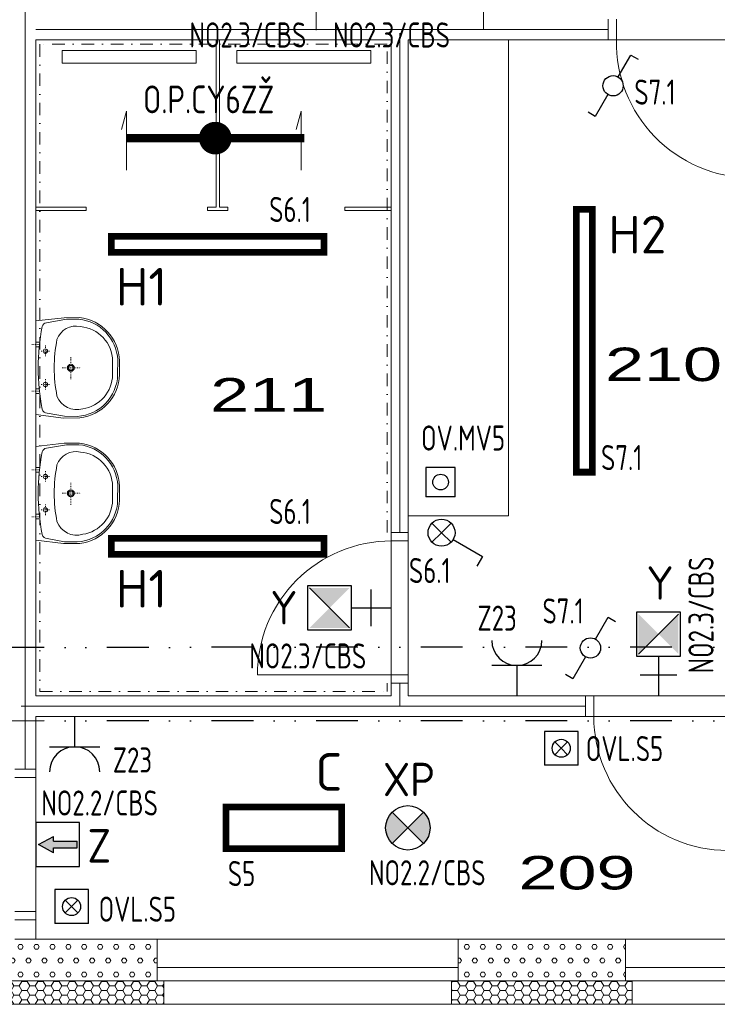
# Model space of a CAD drawing. Extents: x 171565 to 840288, y -737149 to -289557.
# Tile 12 of 59: x 414680 to 418849, y -377009 to -371123. Entities that reach past the tile are written whole.
import ezdxf
from ezdxf.enums import TextEntityAlignment as Align

# ---------------------------------------------------------------- set-up
doc = ezdxf.new("R2010")
doc.units = 0
doc.header["$MEASUREMENT"] = 0
doc.header["$PDMODE"] = 1
for name, pattern in [('CONTINOUS', [0]), ('DASHED1', [1, 0.3, -0.4, 0.3]), ('DIVIDE2', [0.625, 0.25, -0.125, 0, -0.125, 0, -0.125]), ('DOTDASH', [1, 0.3, -0.2, 0, -0.2, 0.3])]:
    doc.linetypes.add(name, pattern=pattern)
for name, color, linetype in [('0_stavba', 7, 'Continuous'), ('3-ZDI_NADP', 1, 'DIVIDE2'), ('E1', 3, 'Continuous')]:
    doc.layers.add(name, color=color, linetype=linetype)
doc.styles.add('ad_popis', font='isocpeur.ttf')
doc.styles.add('isocp', font='isocp.shx')
doc.styles.add('ISOCPEUR_4', font='isocpeur.ttf', dxfattribs={"height": 1.8})
doc.styles.add('SPIRITTXTSTYLE2', font='ARIALUNI.TTF')
doc.linetypes.add('TEPIZL3', pattern='A,0,-1,[9,DSP.shx,S=0.005714,R=0,X=-1,Y=0],0', length=1)
pattern_1 = [(0, (737622.32, -247584.22), (47.625, 82.488914), [15.875, -79.375]), (0, (737622.32, -247556.72), (47.625, 82.488914), [15.875, -79.375]), (60.000002, (737638.2, -247584.22), (-47.625, 82.488914), [15.875, -79.375]), (120.000003, (737622.32, -247584.22), (-95.25, -3e-06), [15.875, -79.375]), (60.000002, (737614.39, -247570.47), (-47.625, 82.488914), [15.875, -79.375]), (120.000003, (737646.14, -247570.47), (-95.25, -3e-06), [15.875, -79.375])]
pattern_2 = [(0, (737622.324, -247584.223), (47.625, 27.4963055), [-63.5, 31.75]), (60.000002, (737622.324, -247584.223), (-1.7e-06, 54.9926147), [31.75, -63.5]), (120.000003, (737622.324, -247584.223), (-47.625, 27.4963055), [-63.5, 31.75])]

# ---------------------------------------------------------------- blocks, each defined once
blk = doc.blocks.new('A$C07EB225B')
at = {"color": 60, "linetype": 'Continuous', "const_width": 74.8}
blk.add_lwpolyline([(-37.6, 37.6, -1), (37.6, 37.6, -1)], format="xyb", close=True, dxfattribs=at)
at = {"color": 60, "linetype": 'Continuous', "const_width": 37.5}
blk.add_lwpolyline([(-409.5, 37.6), (409.5, 37.6)], dxfattribs=at)
at = {"layer": 'E1', "color": 60, "style": 'isocp', "width": 0.85}
blk.add_text('O.P.CY6ZŽ', height=127.5, dxfattribs=at).set_placement((-332.2, 152.1))
blk = doc.blocks.new('S5')
at = {"color": 3, "linetype": 'Continuous'}
for p, q in [((-2.000003, 4.000007), (-2.000003, 0)), ((2.000003, 4.000007), (-2.000003, 4.000007)), ((2.000003, 0), (2.000003, 4.000007)), ((2.000003, 0), (-2.000003, 0))]:
    blk.add_line(p, q, dxfattribs=at)
blk.add_circle((0, 2.000003), 1.066667, dxfattribs=at)
at = {"color": 7, "linetype": 'Continuous'}
for p in [(0, 4.000007), (-2.000003, 2.000003), (2.000003, 2.000003), (0, 0)]:
    blk.add_point(p, dxfattribs=at)
at = {"color": 7, "linetype": 'Continuous', "flags": 8}
blk.add_attdef('POPIS', text='', height=2, dxfattribs=at).set_placement((0, 7), align=Align.MIDDLE)
at = {"color": 7, "linetype": 'Continuous', "flags": 1}
blk.add_attdef('ZARIZENI', (0, 1.2), '', height=2, dxfattribs=at)
blk = doc.blocks.new('A$C39837C47')
at = {"color": 3}
for p, q in [((150, 180), (-150, 180)), ((0, 180), (0, 0))]:
    blk.add_line(p, q, dxfattribs=at)
blk.add_arc((0, 330), 150, 180, 0, dxfattribs=at)
blk = doc.blocks.new('A$C5A2F567D')
h = blk.add_hatch(color=30)
h.paths.add_polyline_path([(70.9, 70.9), (0, 0), (70.9, -70.9, 0.198912), (100.2, 0, 0.198912)])
h.paths.add_polyline_path([(0, 0), (-70.9, 70.9, 0.198912), (-100.2, 0, 0.198912), (-70.9, -70.9)])
at = {"color": 30}
for p, q in [((-70.9, -70.9), (70.9, 70.9)), ((-70.9, 70.9), (70.9, -70.9))]:
    blk.add_line(p, q, dxfattribs=at)
blk.add_circle((0, 0), 100.2, dxfattribs=at)
blk = doc.blocks.new('A$C73E1795E')
blk.add_hatch(color=30).paths.add_polyline_path([(206.6, -110), (130.9, -69), (130.9, -93.6), (12.1, -93.6), (12.1, -126.4), (130.9, -126.4), (130.9, -151)])
at = {"color": 30}
for p, q in [((0, 0), (0, -220)), ((220, 0), (0, 0)), ((220, -220), (220, 0)), ((130.9, -93.6), (12.1, -93.6)), ((12.1, -93.6), (12.1, -126.4)), ((130.9, -69), (206.6, -110)), ((130.9, -69), (130.9, -93.6)), ((130.9, -126.4), (12.1, -126.4)), ((206.6, -110), (130.9, -151)), ((130.9, -126.4), (130.9, -151)), ((0, -220), (220, -220))]:
    blk.add_line(p, q, dxfattribs=at)
blk = doc.blocks.new('A$C69940402')
h = blk.add_hatch(color=30)
h.paths.add_polyline_path([(210, -210), (210, -10), (110, -110)])
h.paths.add_polyline_path([(110, -110), (10, -10), (10, -210)])
at = {"color": 30}
for p, q in [((210, -10), (10, -210)), ((110, -220), (110, -418.6)), ((202.1, -315.8), (17.9, -315.8))]:
    blk.add_line(p, q, dxfattribs=at)
blk.add_lwpolyline([(0, 0), (0, -220), (220, -220), (220, 0)], close=True, dxfattribs=at)
blk = doc.blocks.new('Q18')
at = {"color": 3, "linetype": 'Continuous'}
for p, q in [((0.6, 2.239246), (2.099993, 4.837317)), ((2.099993, 4.837317), (2.96603, 4.337314))]:
    blk.add_line(p, q, dxfattribs=at)
at = {"color": 7, "linetype": 'Continuous'}
for p, q in [((0, 1.2), (-0.84853, 2.048526)), ((0, 1.2), (0.84853, 2.048526)), ((0.84853, 2.048526), (0, 1.2)), ((0, 1.2), (-0.84853, 0.351474)), ((0, 1.2), (0.84853, 0.351474))]:
    blk.add_line(p, q, dxfattribs=at)
at = {"color": 3, "linetype": 'Continuous'}
blk.add_circle((0, 1.2), 1.2, dxfattribs=at)
at = {"color": 7, "linetype": 'Continuous'}
blk.add_point((0, 2.4), dxfattribs=at)
at = {"color": 7, "linetype": 'Continuous', "flags": 8}
blk.add_attdef('POPIS', text='', height=2, dxfattribs=at).set_placement((0, 7), align=Align.MIDDLE)
at = {"color": 7, "linetype": 'Continuous', "flags": 1}
blk.add_attdef('ZARIZENI', (0, 1.2), '', height=2, dxfattribs=at)
blk = doc.blocks.new('S6')
at = {"color": 3, "linetype": 'Continuous'}
for p, q in [((-2.000003, 4.000007), (-2.000003, 0)), ((2.000003, 4.000007), (-2.000003, 4.000007)), ((2.000003, 0), (2.000003, 4.000007)), ((2.000003, 0), (-2.000003, 0))]:
    blk.add_line(p, q, dxfattribs=at)
at = {"color": 7, "linetype": 'Continuous'}
for p, q in [((-0.754245, 2.754235), (0, 2.000003)), ((0, 2.000003), (-0.754245, 2.754235)), ((0.754245, 2.754235), (0, 2.000003)), ((0, 2.000003), (0.754245, 2.754235)), ((-0.754245, 1.245758), (0, 2.000003)), ((0, 2.000003), (-0.754245, 1.245758)), ((0, 2.000003), (0.754245, 1.245758))]:
    blk.add_line(p, q, dxfattribs=at)
blk.add_circle((0, 2.000003), 1.066667, dxfattribs=at)
at = {"color": 7, "linetype": 'Continuous', "flags": 8}
blk.add_attdef('POPIS', text='', height=2, dxfattribs=at).set_placement((0, 7), align=Align.MIDDLE)
at = {"color": 7, "linetype": 'Continuous', "flags": 1}
blk.add_attdef('ZARIZENI', (0, 2.4), '', height=2, dxfattribs=at)
blk = doc.blocks.new('Q3')
at = {"color": 3, "linetype": 'Continuous'}
for p, q in [((0.599998, 2.239246), (2.099998, 4.837314)), ((2.099998, 4.837314), (2.96603, 4.337314)), ((-0.599998, 0.160754), (-2.099998, -2.437314)), ((-2.099998, -2.437314), (-2.966019, -1.937314))]:
    blk.add_line(p, q, dxfattribs=at)
blk.add_circle((0, 1.2), 1.2, dxfattribs=at)
at = {"color": 7, "linetype": 'Continuous'}
blk.add_point((0, 2.4), dxfattribs=at)
at = {"color": 7, "linetype": 'Continuous', "flags": 8}
blk.add_attdef('POPIS', text='', height=2, dxfattribs=at).set_placement((0, 7), align=Align.MIDDLE)
at = {"color": 7, "linetype": 'Continuous', "flags": 1}
blk.add_attdef('ZARIZENI', (0, 1.2), '', height=2, dxfattribs=at)

msp = doc.modelspace()

# ---------------------------------------------------------------- hatches: boundary and pattern name
at = {"layer": '0_stavba', "linetype": 'Continuous', "lineweight": 0, "ltscale": 300}
h = msp.add_hatch(dxfattribs=at)
h.set_pattern_fill('PORBET', color=256, scale=15.875, style=0, pattern_type=2)
h.set_pattern_definition(pattern_1)
h.paths.add_polyline_path([(415500.9, -376869.1), (415500.9, -376619.1), (414775.9, -376619.1), (414650.9, -376619.1), (414500.9, -376619.1), (414500.9, -376869.1)], flags=0)
h = msp.add_hatch(dxfattribs=at)
h.set_pattern_fill('PORBET', color=256, scale=15.875, style=0, pattern_type=2)
h.set_pattern_definition(pattern_1)
h.paths.add_polyline_path([(417300.9, -376619.1), (417300.9, -376869.1), (418300.9, -376869.1), (418300.9, -376619.1)], flags=0)
h = msp.add_hatch(dxfattribs=at)
h.set_pattern_fill('PLASTEV', color=256, scale=31.75, style=0, pattern_type=2)
h.set_pattern_definition(pattern_2)
h.paths.add_polyline_path([(415540.9, -377009.1), (415540.9, -376869.1), (414460.9, -376869.1), (414460.9, -377009.1)], flags=0)
h = msp.add_hatch(dxfattribs=at)
h.set_pattern_fill('PLASTEV', color=256, scale=31.75, style=0, pattern_type=2)
h.set_pattern_definition(pattern_2)
h.paths.add_polyline_path([(417260.9, -376869.1), (417260.9, -377009.1), (418340.9, -377009.1), (418340.9, -376869.1)], flags=0)

# ---------------------------------------------------------------- linework, layer by layer
at = {"layer": '0_stavba', "linetype": 'TEPIZL3', "lineweight": 0, "ltscale": 30}
for p, q in [((414713.4, -375604.1, -2547.6), (414713.4, -369869.1, -2547.6)), ((416450.9, -371069.1, -2547.6), (416450.9, -371185.4, -2547.6)), ((417450.9, -371069.1, -2547.6), (417450.9, -371181.6, -2547.6)), ((414775.9, -371181.6, -2547.6), (418195.9, -371181.6, -2547.6)), ((416950.9, -374189.1, -2547.6), (416950.9, -371204.3, -2547.6)), ((416950.9, -375089.1, -2547.6), (416950.9, -375226.6, -2547.6)), ((418060.9, -375226.6, -2547.6), (414688.4, -375226.6, -2547.6))]:
    msp.add_line(p, q, dxfattribs=at)
at = {"layer": '0_stavba', "linetype": 'Continuous', "lineweight": 0, "ltscale": 304.799988}
for p, q in [((418195.9, -371119.1, -3447.6), (418195.9, -371244.1, -3447.6)), ((417000.9, -374189.1, -3447.6), (416900.9, -374189.1, -3447.6)), ((417000.9, -375089.1, -3447.6), (416900.9, -375089.1, -3447.6)), ((418060.9, -375164.1, -3447.6), (418060.9, -375289.1, -3447.6)), ((414775.9, -375604.1, -3447.6), (414650.9, -375604.1, -3447.6)), ((414775.9, -376504.1, -3447.6), (414650.9, -376504.1, -3447.6))]:
    msp.add_line(p, q, dxfattribs=at)
at = {"layer": '0_stavba', "linetype": 'Continuous', "lineweight": 0, "ltscale": 300}
for p, q in [((418245.9, -371244.1, -2547.6), (418245.9, -371119.1, -2547.6)), ((414775.9, -375164.1, -2547.6), (414775.9, -371244.1, -2547.6)), ((416900.9, -371244.1, -2547.6), (414775.9, -371244.1, -2547.6)), ((415853.4, -371244.1, -2547.6), (415853.4, -372244.1, -2547.6)), ((415873.4, -371244.1, -2547.6), (415873.4, -372244.1, -2547.6)), ((416900.9, -371244.1, -2547.6), (416550.9, -371244.1, -2547.6)), ((416900.9, -374239.1, -2547.6), (416900.9, -371244.1, -2547.6)), ((417000.9, -374239.1, -2547.6), (417000.9, -371244.1, -2547.6)), ((418245.9, -371244.1, -2547.6), (417000.9, -371244.1, -2547.6)), ((417600.9, -371244.1, -2547.6), (417600.9, -374089.1, -2547.6)), ((415734.2, -371307.3, -2547.6), (414934.2, -371307.3, -2547.6)), ((414934.2, -371307.3, -2547.6), (414934.2, -371382.3, -2547.6)), ((415734.2, -371382.3, -2547.6), (415734.2, -371307.3, -2547.6)), ((416778.1, -371307.3, -2547.6), (415978.1, -371307.3, -2547.6)), ((415978.1, -371307.3, -2547.6), (415978.1, -371382.3, -2547.6)), ((416778.1, -371382.3, -2547.6), (416778.1, -371307.3, -2547.6)), ((414934.2, -371382.3, -2547.6), (415734.2, -371382.3, -2547.6)), ((415978.1, -371382.3, -2547.6), (416778.1, -371382.3, -2547.6)), ((415318.8, -371669.6, -2547.6), (415289.4, -371779.5, -2547.6)), ((415318.8, -372022.2, -2547.6), (415318.8, -371669.6, -2547.6)), ((416362.7, -371669.6, -2547.6), (416333.2, -371779.5, -2547.6)), ((416362.7, -372022.2, -2547.6), (416362.7, -371669.6, -2547.6)), ((414775.9, -372244.1, -2547.6), (415078.4, -372244.1, -2547.6)), ((414775.9, -372264.1, -2547.6), (415078.4, -372264.1, -2547.6)), ((415078.4, -372244.1, -2547.6), (415078.4, -372264.1, -2547.6)), ((415803.4, -372244.1, -2547.6), (415853.4, -372244.1, -2547.6)), ((415803.4, -372244.1, -2547.6), (415803.4, -372264.1, -2547.6)), ((415803.4, -372264.1, -2547.6), (415923.4, -372264.1, -2547.6)), ((415873.4, -372244.1, -2547.6), (415923.4, -372244.1, -2547.6)), ((415923.4, -372244.1, -2547.6), (415923.4, -372264.1, -2547.6)), ((416623.4, -372244.1, -2547.6), (416900.9, -372244.1, -2547.6)), ((416623.4, -372244.1, -2547.6), (416623.4, -372264.1, -2547.6)), ((416623.4, -372264.1, -2547.6), (416900.9, -372264.1, -2547.6)), ((417000.9, -374089.1, -2547.6), (417600.9, -374089.1, -2547.6)), ((416900.9, -374239.1, -2547.6), (417000.9, -374239.1, -2547.6)), ((416900.9, -375039.1, -2547.6), (416100.9, -375039.1, -2547.6)), ((416900.9, -375164.1, -2547.6), (416900.9, -375039.1, -2547.6)), ((416900.9, -375039.1, -2547.6), (417000.9, -375039.1, -2547.6)), ((417000.9, -375164.1, -2547.6), (417000.9, -375039.1, -2547.6)), ((414775.9, -375164.1, -2547.6), (416900.9, -375164.1, -2547.6)), ((417000.9, -375164.1, -2547.6), (418110.9, -375164.1, -2547.6)), ((418110.9, -375164.1, -2547.6), (418110.9, -375289.1, -2547.6)), ((414775.9, -375289.1, -2547.6), (418110.9, -375289.1, -2547.6)), ((414775.9, -375654.1, -2547.6), (414775.9, -375289.1, -2547.6)), ((414650.9, -375654.1, -2547.6), (414775.9, -375654.1, -2547.6)), ((414650.9, -376454.1, -2547.6), (414775.9, -376454.1, -2547.6)), ((414775.9, -376619.1, -2547.6), (414775.9, -376454.1, -2547.6)), ((414650.9, -376619.1, -76.2), (414775.9, -376619.1, -76.2)), ((414775.9, -376619.1, -2547.6), (415500.9, -376619.1, -2547.6)), ((417300.9, -376619.1, -76.2), (415500.9, -376619.1, -76.2)), ((415500.9, -376619.1, -2547.6), (415500.9, -376869.1, -2547.6)), ((417300.9, -376619.1, -2547.6), (418300.9, -376619.1, -2547.6)), ((417300.9, -376619.1, -2547.6), (417300.9, -376869.1, -2547.6)), ((420100.9, -376619.1, -76.2), (418300.9, -376619.1, -76.2)), ((418300.9, -376619.1, -2547.6), (418300.9, -376869.1, -2547.6)), ((417300.9, -376789.1, -76.2), (415500.9, -376789.1, -76.2)), ((420100.9, -376789.1, -76.2), (418300.9, -376789.1, -76.2)), ((414460.9, -376869.1, -2547.6), (415540.9, -376869.1, -2547.6)), ((417300.9, -376869.1, -76.2), (415500.9, -376869.1, -76.2)), ((415540.9, -376869.1, -2547.6), (415540.9, -377009.1, -2547.6)), ((417260.9, -376869.1, -2547.6), (418340.9, -376869.1, -2547.6)), ((417260.9, -376869.1, -2547.6), (417260.9, -377009.1, -2547.6)), ((420100.9, -376869.1, -76.2), (418300.9, -376869.1, -76.2)), ((418340.9, -376869.1, -2547.6), (418340.9, -377009.1, -2547.6)), ((414460.9, -377009.1, -2547.6), (415540.9, -377009.1, -2547.6)), ((415540.9, -377009.1, -76.2), (417260.9, -377009.1, -76.2)), ((417260.9, -377009.1, -2547.6), (418340.9, -377009.1, -2547.6)), ((418340.9, -377009.1, -76.2), (420060.9, -377009.1, -76.2))]:
    msp.add_line(p, q, dxfattribs=at)
at = {"layer": '0_stavba', "linetype": 'DOTDASH', "lineweight": 0, "ltscale": 250}
for p, q in [((416875.9, -371269.1, 900), (414800.9, -371269.1, 900)), ((414800.9, -371269.1, 900), (414800.9, -375139.1, 900)), ((416875.9, -374189.1, 900), (416875.9, -371269.1, 900)), ((416875.9, -375139.1, 900), (416875.9, -375089.1, 900)), ((414800.9, -375139.1, 900), (416875.9, -375139.1, 900))]:
    msp.add_line(p, q, dxfattribs=at)
at = {"layer": '0_stavba', "linetype": 'Continuous', "lineweight": 0, "ltscale": 330}
for p, q in [((418245.9, -371244.1, -3447.6), (419045.9, -371244.1, -3447.6)), ((416900.9, -374239.1, -3447.6), (416900.9, -375039.1, -3447.6)), ((417000.9, -374239.1, -3447.6), (417000.9, -375039.1, -3447.6)), ((418110.9, -375164.1, -3447.6), (418910.9, -375164.1, -3447.6)), ((418110.9, -375289.1, -3447.6), (418910.9, -375289.1, -3447.6)), ((414775.9, -375654.1, -3447.6), (414775.9, -376454.1, -3447.6))]:
    msp.add_line(p, q, dxfattribs=at)
at = {"layer": '0_stavba', "linetype": 'DASHED1', "lineweight": 0, "ltscale": 14.000001}
for p, q in [((414752.8, -373064.7, -3447.6), (414800.8, -373064.7, -3447.6)), ((414809, -373104.4, -3447.6), (414861, -373104.4, -3447.6)), ((414833.6, -373071.5, -3447.6), (414833.6, -373137.3, -3447.6)), ((414985.6, -373141.4, -3447.6), (414985.6, -373272.8, -3447.6)), ((414935, -373204.4, -3447.6), (415044.5, -373204.4, -3447.6)), ((414833.6, -373271.2, -3447.6), (414833.6, -373337, -3447.6)), ((414752.8, -373344.1, -3447.6), (414800.8, -373344.1, -3447.6)), ((414809, -373304.1, -3447.6), (414861, -373304.1, -3447.6)), ((414752.8, -373814.7, -3447.6), (414800.8, -373814.7, -3447.6)), ((414833.6, -373821.5, -3447.6), (414833.6, -373887.3, -3447.6)), ((414809, -373854.4, -3447.6), (414861, -373854.4, -3447.6)), ((414985.6, -373891.4, -3447.6), (414985.6, -374022.8, -3447.6)), ((414935, -373954.4, -3447.6), (415044.5, -373954.4, -3447.6)), ((414809, -374054.1, -3447.6), (414861, -374054.1, -3447.6)), ((414833.6, -374021.2, -3447.6), (414833.6, -374086.9, -3447.6)), ((414752.8, -374094.1, -3447.6), (414800.8, -374094.1, -3447.6))]:
    msp.add_line(p, q, dxfattribs=at)
at = {"layer": '0_stavba', "linetype": 'Continuous', "lineweight": 0}
for p, q in [((414776.1, -373050.5, -3447.6), (414800.8, -373050.5, -3447.6)), ((414776.1, -373077.8, -3447.6), (414795.4, -373077.8, -3447.6)), ((414776.1, -373329.9, -3447.6), (414800.8, -373329.9, -3447.6)), ((414776.1, -373357.2, -3447.6), (414795.4, -373357.2, -3447.6)), ((414776.1, -373800.5, -3447.6), (414800.8, -373800.5, -3447.6)), ((414776.1, -373827.8, -3447.6), (414795.4, -373827.8, -3447.6)), ((414776.1, -374079.8, -3447.6), (414800.8, -374079.8, -3447.6)), ((414776.1, -374107.2, -3447.6), (414795.4, -374107.2, -3447.6))]:
    msp.add_line(p, q, dxfattribs=at)
at = {"layer": '0_stavba', "linetype": 'Continuous', "lineweight": 0, "elevation": -3447.6}
for points in [[(414775.9, -372924.1), (414945.6, -372904.5), (415037.9, -372904.1, -0.373561), (415275.9, -373163.3), (415275.9, -373163.3), (415275.9, -373244.9, -0.372405), (415038.7, -373504.1), (415038.7, -373504.1), (414942.7, -373504.2), (414775.9, -373484.1)], [(415265.6, -373244.8, -0.391558), (415024.6, -373494.6), (415024.6, -373494.6), (414947.5, -373494.1), (414845.3, -373474.9, -0.356611), (414815, -373450.9, -0.100592), (414815, -372957.3, -0.324305), (414839.8, -372934.2), (414839.8, -372934.2), (414959.6, -372914.1), (415033.1, -372914.1, -0.37492), (415266, -373156.4), (415266, -373156.4)], [(415234.9, -373244.1, -0.370874), (415057.1, -373449.5, -0.391613), (414903.2, -373373.6, -0.096929), (414903.2, -373034.6, -0.384757), (415042.9, -372957.9, -0.392286), (415234.9, -373164.6), (415234.9, -373164.6)], [(414775.9, -373674.1), (414945.6, -373654.5), (415037.9, -373654.1, -0.373561), (415275.9, -373913.3), (415275.9, -373913.3), (415275.9, -373994.9, -0.372405), (415038.7, -374254.1), (415038.7, -374254.1), (414942.7, -374254.2), (414775.9, -374234.1)], [(415265.6, -373994.8, -0.391558), (415024.6, -374244.6), (415024.6, -374244.6), (414947.5, -374244.1), (414845.3, -374224.9, -0.356611), (414815, -374200.9, -0.100592), (414815, -373707.2, -0.324305), (414839.8, -373684.2), (414839.8, -373684.2), (414959.6, -373664.1), (415033.1, -373664.1, -0.37492), (415266, -373906.4), (415266, -373906.4)], [(415234.9, -373994.1, -0.370874), (415057.1, -374199.5, -0.391613), (414903.2, -374123.6, -0.096929), (414903.2, -373784.6, -0.384757), (415042.9, -373707.9, -0.392286), (415234.9, -373914.6), (415234.9, -373914.6)]]:
    msp.add_lwpolyline(points, format="xyb", close=True, dxfattribs=at)
at = {"layer": '0_stavba', "linetype": 'Continuous', "lineweight": 0}
for centre, radius in [((414833.6, -373104.1, -3447.6), 12.9), ((414985.9, -373204.1, -3447.6), 20.9), ((414985.6, -373204.4, -3447.6), 14.8), ((414833.6, -373303.8, -3447.6), 12.9), ((414833.6, -373854.1, -3447.6), 12.9), ((414985.9, -373954.1, -3447.6), 20.9), ((414985.6, -373954.4, -3447.6), 14.8), ((414833.6, -374053.8, -3447.6), 12.9)]:
    msp.add_circle(centre, radius, dxfattribs=at)
at = {"layer": '0_stavba', "linetype": 'Continuous', "lineweight": 0, "ltscale": 300}
for centre, radius, start, end in [((419058.4, -371256.6, -2547.6), 812.6, 179.11849, 269.1185), ((416900.9, -375039.1, -2547.6), 800, 90, 180.00001), ((418910.9, -375289.1, -2547.6), 800, 180.00001, 270)]:
    msp.add_arc(centre, radius, start, end, dxfattribs=at)
msp.add_point((416400.9, -372532.1, -900), dxfattribs=at)
at = {"layer": '3-ZDI_NADP', "color": 7, "ltscale": 1000}
for p, q in [((429830.9, -374869.1, -1723.8), (406280.9, -374879.1, -1723.8)), ((429830.9, -375309.1, -1723.8), (405840.9, -375319.2, -1723.8))]:
    msp.add_line(p, q, dxfattribs=at)
at = {"layer": 'E1', "color": 6, "const_width": 40}
for points, elevation in [([(418102.2, -373828), (418102.2, -372256), (418007.2, -372256), (418007.2, -373828)], 1202.4), ([(415227.4, -372513.5), (416499.4, -372513.5), (416499.4, -372418.5), (415227.4, -372418.5)], 452.4), ([(415227.4, -374318.9), (416499.4, -374318.9), (416499.4, -374223.9), (415227.4, -374223.9)], 452.4), ([(416603.4, -376079.1), (416603.4, -375829.1), (415913.4, -375829.1), (415913.4, -376079.1)], -485.7)]:
    msp.add_lwpolyline(points, close=True, dxfattribs=dict(at, elevation=elevation))

# ---------------------------------------------------------------- block references
at = {"layer": 'E1'}
for name, p, xscale, yscale, zscale in [('Q3', (418225.9, -371578.4, -2547.6), 50.45625000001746, 50.45625000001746, 50.45625000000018), ('S5', (417195.6, -373975.1, -1047.6), 43.875, 43.875, 43.875), ('Q3', (418090.8, -374939.5, 900), 50.45625000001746, 50.45625000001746, 50.45625000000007), ('S6', (417916.4, -375579.7, 900), 50.45624999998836, 50.45624999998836, 50.45624999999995), ('S6', (414990.3, -376525.6, 900), 50.45624999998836, 50.45624999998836, 50.45624999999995)]:
    msp.add_blockref(name, p, dxfattribs=dict(at, xscale=xscale, yscale=yscale, zscale=zscale))
at = {"layer": 'E1', "color": 3, "linetype": 'CONTINOUS', "ltscale": 15, "xscale": 1.299999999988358, "yscale": 1.299999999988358, "zscale": 1.299999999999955}
msp.add_blockref('A$C07EB225B', (415849.3, -371880, 452.4), dxfattribs=at)
at = {"layer": 'E1'}
for name, p, xscale, yscale, zscale, rotation in [('Q18', (417120.3, -374190, 900), 67.27500000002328, 67.27500000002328, 67.27500000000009, 270), ('A$C73E1795E', (415038.6, -376185.5, -3447.6), 1.194007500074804, 1.194007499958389, 1.194007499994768, 180)]:
    msp.add_blockref(name, p, dxfattribs=dict(at, xscale=xscale, yscale=yscale, zscale=zscale, rotation=rotation))
at = {"layer": 'E1', "color": 14, "xscale": 1.194007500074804, "yscale": 1.194007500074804, "zscale": 1.194007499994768, "rotation": 90}
msp.add_blockref('A$C69940402', (416401, -374770.5, -3447.6), dxfattribs=at)
at = {"layer": 'E1', "color": 14, "xscale": 1.194007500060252, "yscale": 1.194007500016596, "zscale": 1.194007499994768}
msp.add_blockref('A$C69940402', (418365.5, -374664.3, -3447.6), dxfattribs=at)
at = {"layer": 'E1', "color": 4}
msp.add_blockref('A$C39837C47', (417651, -375164.1, 452.4), dxfattribs=at)
at = {"layer": 'E1', "color": 4, "rotation": 180}
msp.add_blockref('A$C39837C47', (415009, -375289.1, 452.4), dxfattribs=at)
at = {"layer": 'E1', "color": 7, "xscale": 1.32667500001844, "yscale": 1.326674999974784, "zscale": 1.326674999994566}
msp.add_blockref('A$C5A2F567D', (416999.6, -375954.1, -3072.6), dxfattribs=at)

# ---------------------------------------------------------------- texts
at = {"layer": '0_stavba', "linetype": 'Continuous', "ltscale": 300, "style": 'SPIRITTXTSTYLE2', "width": 1.5}
for s, p in [('210', (418177.7, -373283.3, -1723.8)), ('211', (415818.5, -373465.4, -1723.8)), ('209', (417660.8, -376322.5, -1723.8))]:
    msp.add_text(s, height=200, dxfattribs=at).set_placement(p)
at = {"layer": 'E1', "color": 30, "style": 'isocp', "width": 0.8}
for s, p in [('NO2.3/CBS', (415694.3, -371289.3, 2213.5)), ('NO2.3/CBS', (416552.5, -371289.3, 2213.5)), ('NO2.3/CBS', (416052.5, -375001.6, 1183.5)), ('NO2.2/CBS', (414809.6, -375880.6, 2638.7)), ('NO2.2/CBS', (416767.6, -376297.6, 2638.7))]:
    msp.add_text(s, height=150, dxfattribs=at).set_placement(p)
at = {"layer": 'E1', "color": 3, "style": 'isocp', "width": 0.8}
for s, p in [('S7.1', (418353.3, -371630.9, 525)), ('S6.1', (416171.3, -372332.6, 525)), ('OV.MV5', (417078.6, -373698.9, -1825.6)), ('S7.1', (418154.3, -373815.9, 525)), ('S6.1', (416171.3, -374137.9, 525)), ('S6.1', (417006.3, -374490.9, 525)), ('S7.1', (417804.3, -374732.9, 525)), ('Z23', (417415.7, -374775.7, 2847.6)), ('OVL.S5', (418062.7, -375555.5, 1950)), ('Z23', (415236.7, -375623.7, 2847.6)), ('S5', (415924.4, -376302.4, 36.9)), ('OVL.S5', (415151.7, -376515.5, 1950))]:
    msp.add_text(s, height=150, dxfattribs=at).set_placement(p)
at = {"layer": 'E1', "color": 6, "style": 'ISOCPEUR_4'}
for s, p in [('H2', (418196.6, -372520.3, -5321.4)), ('H1', (415254.6, -372831.8, -5321.4)), ('H1', (415254.6, -374637.2, -5321.4)), ('C', (416446.5, -375732.5, -5059.5))]:
    msp.add_text(s, height=225, dxfattribs=at).set_placement(p)
at = {"layer": 'E1', "color": 30, "style": 'isocp', "width": 0.8}
msp.add_text('NO2.3/CBS', height=150, rotation=90, dxfattribs=at).set_placement((418826.6, -375031, 2213.5))
at = {"layer": 'E1', "color": 30, "linetype": 'ByBlock', "style": 'ad_popis', "width": 0.9}
for s, p in [('Y', (418425.7, -374590.4, -823.8)), ('Y', (416178.2, -374738, -4271.4)), ('XP', (416850.9, -375765.4, -3072.6)), ('Z', (415084.7, -376161.8, -4122.6))]:
    msp.add_text(s, height=200, dxfattribs=at).set_placement(p)

doc.saveas('drawing.dxf')
